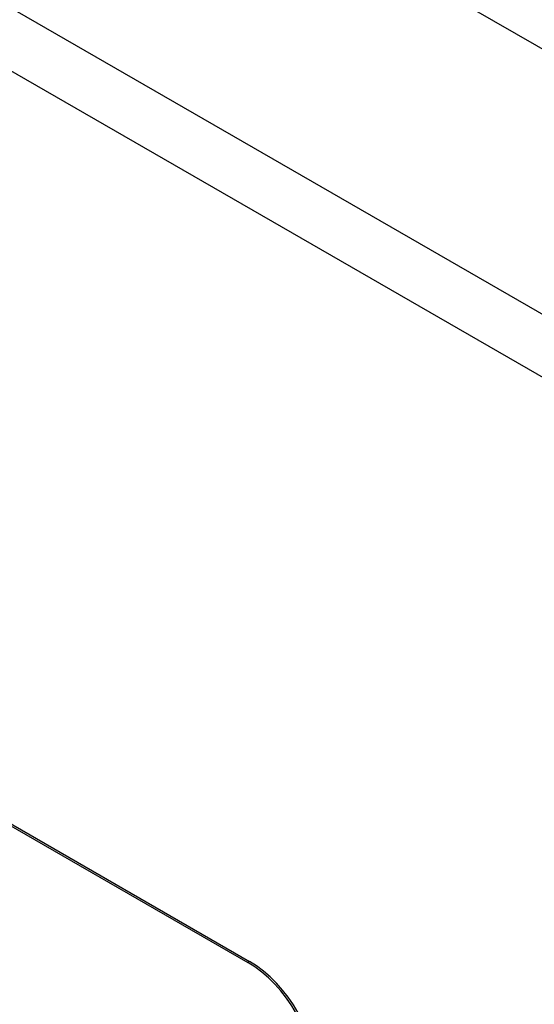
# Model space of a CAD drawing. Header units: inches. Extents: x 11 to 342, y 26 to 169.
# Tile 197 of 218: x 316.11 to 317.43, y 147.13 to 149.65. Entities that reach past the tile are written whole.
import ezdxf

# ---------------------------------------------------------------- set-up
doc = ezdxf.new("R2010")
doc.units = ezdxf.units.IN
doc.header["$MEASUREMENT"] = 0
doc.layers.add('Visible Edges(ANSI)', color=7, linetype='Continuous', lineweight=25)
doc.layers.add('Visible Tangent Edges(ANSI)', color=7, linetype='Continuous', lineweight=25)

msp = doc.modelspace()

# ---------------------------------------------------------------- linework, layer by layer
at = {"layer": 'Visible Edges(ANSI)'}
for p, q in [((290.9814, 164.8155), (341.6138, 135.6582)), ((314.5722, 148.4545), (316.6936, 147.2329)), ((314.5765, 148.457), (316.6978, 147.2354))]:
    msp.add_line(p, q, dxfattribs=at)
for centre, major_axis, start_param, end_param in [((316.6936, 147.0286), (0.1248, -0.2166), 0.787332, 2.358128), ((316.6978, 147.031), (-0.1248, 0.2166), 3.928925, 5.499721)]:
    msp.add_ellipse(centre, major_axis=major_axis, ratio=0.578093, start_param=start_param, end_param=end_param, dxfattribs=at)
at = {"layer": 'Visible Tangent Edges(ANSI)'}
for p, q in [((290.3909, 164.4755), (341.0233, 135.3182)), ((340.9533, 135.197), (290.3209, 164.3542)), ((316.6978, 147.2354), (316.6936, 147.2329))]:
    msp.add_line(p, q, dxfattribs=at)

doc.saveas('drawing.dxf')
